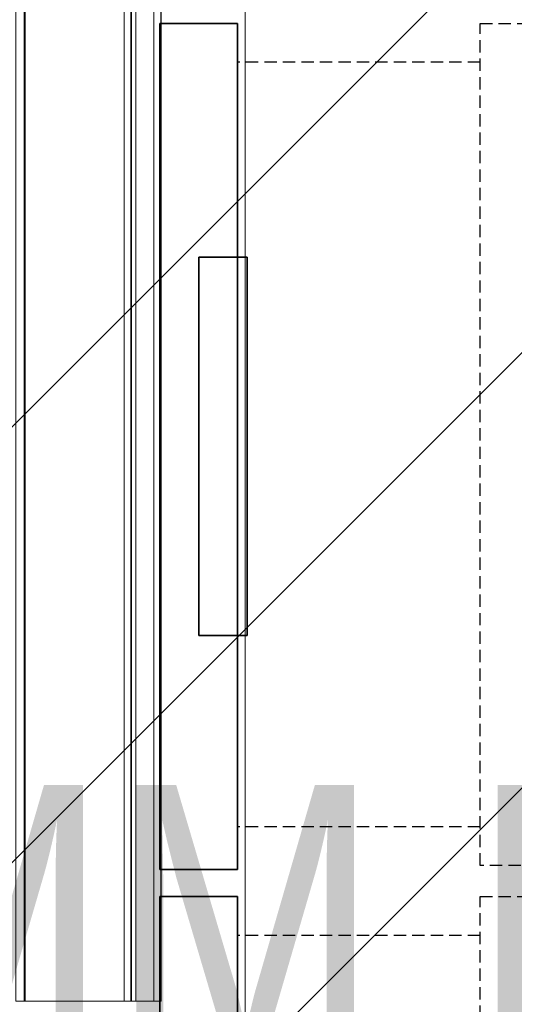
# Model space of a CAD drawing. Header units: millimetres. Extents: x 103872 to 294171, y 5570 to 32737.
# Tile 87 of 117: x 135257 to 135511, y 11252 to 11759. Entities that reach past the tile are written whole.
import ezdxf

# ---------------------------------------------------------------- set-up
doc = ezdxf.new("R2010")
doc.units = ezdxf.units.MM
doc.header["$LTSCALE"] = 2.5
doc.linetypes.add('CONTINUA', pattern=[0])
doc.linetypes.add('NASCOSTA', pattern=[0.381, 0.254, -0.127])
for name, color, linetype, lineweight in [('00-ABM-PHE-DRAINAGE TEXT', 7, 'Continuous', 18), ('CKD Equipments', 252, 'Continuous', 0), ('Dimension', 40, 'Continuous', 0)]:
    doc.layers.add(name, color=color, linetype=linetype, lineweight=lineweight)
doc.layers.add('IQ_200_3D', color=1, linetype='Continuous')
doc.layers.add('IQ_204_2D', color=7, linetype='CONTINUA')
doc.styles.add('arial 0.80', font='arial.ttf', dxfattribs={"width": 0.8})

# ---------------------------------------------------------------- blocks, each defined once
blk = doc.blocks.new('ARCH')
at = {"layer": 'CKD Equipments', "color": 8}
for p, q in [((116492.15, 11253.55, -880), (116492.15, 12053.55, -880)), ((116417.15, 11253.55, -880), (116492.15, 11253.55, -880))]:
    blk.add_line(p, q, dxfattribs=at)
blk.add_lwpolyline([(115735.38, 12600.23), (115735.38, 10800.23), (116535.38, 10800.23), (116535.38, 12600.23), (115735.38, 12600.23)], dxfattribs=at)
for points in [[(116472.99, 11253.55, -225.59), (116417.15, 11253.55, -219.46), (116417.15, 12053.55, -219.46), (116472.99, 12053.55, -225.59)], [(116417.15, 11253.55, 20), (116479.15, 11253.55, 20), (116479.15, 12053.55, 20), (116417.15, 12053.55, 20)], [(116421.47, 11253.55, -69.74), (116476.52, 11253.55, -187.8), (116476.52, 12053.55, -187.8), (116421.47, 12053.55, -69.74)], [(116488.34, 11253.55, -2.19), (116421.97, 11253.55, -66.92), (116421.97, 12053.55, -66.92), (116488.34, 12053.55, -2.19)], [(116476.85, 11253.55, -189.28), (116476.85, 11253.55, -222.11), (116476.85, 12053.55, -222.11), (116476.85, 12053.55, -189.28)], [(116491.9, 11253.55, 4.46), (116488.34, 11253.55, -2.19), (116488.34, 12053.55, -2.19), (116491.9, 12053.55, 4.46)]]:
    blk.add_3dface(points, dxfattribs=at)
for points, invisible_edges in [([(116421.27, 11253.55, -68.25), (116421.25, 11253.55, -69.01), (116421.25, 12053.55, -69.01), (116421.27, 12053.55, -68.25)], 10), ([(116421.25, 11253.55, -69.01), (116421.47, 11253.55, -69.74), (116421.47, 12053.55, -69.74), (116421.25, 12053.55, -69.01)], 8), ([(116421.52, 11253.55, -67.53), (116421.27, 11253.55, -68.25), (116421.27, 12053.55, -68.25), (116421.52, 12053.55, -67.53)], 10), ([(116421.97, 11253.55, -66.92), (116421.52, 11253.55, -67.53), (116421.52, 12053.55, -67.53), (116421.97, 12053.55, -66.92)], 2), ([(116474.43, 11253.55, -225.44), (116472.99, 11253.55, -225.59), (116472.99, 12053.55, -225.59), (116474.43, 12053.55, -225.44)], 8), ([(116475.69, 11253.55, -224.71), (116474.43, 11253.55, -225.44), (116474.43, 12053.55, -225.44), (116475.69, 12053.55, -224.71)], 10), ([(116476.55, 11253.55, -223.54), (116475.69, 11253.55, -224.71), (116475.69, 12053.55, -224.71), (116476.55, 12053.55, -223.54)], 10), ([(116476.52, 11253.55, -187.8), (116476.67, 11253.55, -188.15), (116476.67, 12053.55, -188.15), (116476.52, 12053.55, -187.8)], 2), ([(116476.85, 11253.55, -222.11), (116476.55, 11253.55, -223.54), (116476.55, 12053.55, -223.54), (116476.85, 12053.55, -222.11)], 2), ([(116476.67, 11253.55, -188.15), (116476.77, 11253.55, -188.52), (116476.77, 12053.55, -188.52), (116476.67, 12053.55, -188.15)], 10), ([(116476.77, 11253.55, -188.52), (116476.83, 11253.55, -188.89), (116476.83, 12053.55, -188.89), (116476.77, 12053.55, -188.52)], 10), ([(116476.83, 11253.55, -188.89), (116476.85, 11253.55, -189.28), (116476.85, 12053.55, -189.28), (116476.83, 12053.55, -188.89)], 8), ([(116479.15, 11253.55, 20), (116486.37, 11253.55, 17.81), (116486.37, 12053.55, 17.81), (116479.15, 12053.55, 20)], 2), ([(116486.37, 11253.55, 17.81), (116491.16, 11253.55, 11.97), (116491.16, 12053.55, 11.97), (116486.37, 12053.55, 17.81)], 10), ([(116491.16, 11253.55, 11.97), (116491.9, 11253.55, 4.46), (116491.9, 12053.55, 4.46), (116491.16, 12053.55, 11.97)], 8)]:
    blk.add_3dface(points, dxfattribs=dict(at, invisible_edges=invisible_edges))
at = {"layer": 'IQ_200_3D', "color": 8}
for points in [[(116491.48, 11321.39, 430), (116491.48, 11321.39, 650), (116491.48, 11757.39, 650), (116491.48, 11757.39, 430)], [(116491.48, 11321.39, 650), (116531.48, 11321.39, 650), (116531.48, 11757.39, 650), (116491.48, 11757.39, 650)], [(116531.48, 11321.39, 430), (116491.48, 11321.39, 430), (116491.48, 11757.39, 430), (116531.48, 11757.39, 430)], [(116491.48, 11757.39, 650), (116531.48, 11757.39, 650), (116531.48, 11757.39, 430), (116491.48, 11757.39, 430)], [(116491.48, 11321.39, 205), (116491.48, 11321.39, 425), (116491.48, 11757.39, 425), (116491.48, 11757.39, 205)], [(116491.48, 11321.39, 425), (116531.48, 11321.39, 425), (116531.48, 11757.39, 425), (116491.48, 11757.39, 425)], [(116531.48, 11321.39, 205), (116491.48, 11321.39, 205), (116491.48, 11757.39, 205), (116531.48, 11757.39, 205)], [(116491.48, 11757.39, 425), (116531.48, 11757.39, 425), (116531.48, 11757.39, 205), (116491.48, 11757.39, 205)], [(116511.48, 11441.89, 599.64), (116511.48, 11636.89, 599.64), (116531.48, 11636.89, 565), (116531.48, 11441.89, 565)], [(116511.48, 11441.89, 599.64), (116531.48, 11441.89, 635), (116531.48, 11636.89, 635), (116511.48, 11636.89, 599.64)], [(116531.48, 11636.89, 635), (116531.48, 11636.89, 565), (116511.48, 11636.89, 599.64)], [(116511.48, 11441.89, 374.64), (116511.48, 11636.89, 374.64), (116531.48, 11636.89, 340), (116531.48, 11441.89, 340)], [(116511.48, 11441.89, 374.64), (116531.48, 11441.89, 410), (116531.48, 11636.89, 410), (116511.48, 11636.89, 374.64)], [(116531.48, 11636.89, 410), (116531.48, 11636.89, 340), (116511.48, 11636.89, 374.64)], [(116531.48, 11441.89, 635), (116536.48, 11441.89, 635), (116536.48, 11636.89, 635), (116531.48, 11636.89, 635)], [(116536.48, 11636.89, 635), (116531.48, 11636.89, 635), (116531.48, 11636.89, 605), (116536.48, 11636.89, 605)], [(116531.48, 11636.89, 605), (116536.48, 11636.89, 605), (116536.48, 11441.89, 605), (116531.48, 11441.89, 605)], [(116531.48, 11441.89, 410), (116536.48, 11441.89, 410), (116536.48, 11636.89, 410), (116531.48, 11636.89, 410)], [(116536.48, 11636.89, 410), (116531.48, 11636.89, 410), (116531.48, 11636.89, 380), (116536.48, 11636.89, 380)], [(116531.48, 11636.89, 380), (116536.48, 11636.89, 380), (116536.48, 11441.89, 380), (116531.48, 11441.89, 380)], [(116536.48, 11441.89, 635), (116536.48, 11441.89, 605), (116536.48, 11636.89, 605), (116536.48, 11636.89, 635)], [(116536.48, 11441.89, 410), (116536.48, 11441.89, 380), (116536.48, 11636.89, 380), (116536.48, 11636.89, 410)], [(116531.48, 11441.89, 635), (116531.48, 11441.89, 565), (116511.48, 11441.89, 599.64)], [(116531.48, 11441.89, 410), (116531.48, 11441.89, 340), (116511.48, 11441.89, 374.64)], [(116536.48, 11441.89, 605), (116531.48, 11441.89, 605), (116531.48, 11441.89, 635), (116536.48, 11441.89, 635)], [(116536.48, 11441.89, 380), (116531.48, 11441.89, 380), (116531.48, 11441.89, 410), (116536.48, 11441.89, 410)], [(116491.48, 11321.39, 650), (116531.48, 11321.39, 650), (116531.48, 11321.39, 430), (116491.48, 11321.39, 430)], [(116491.48, 11321.39, 425), (116531.48, 11321.39, 425), (116531.48, 11321.39, 205), (116491.48, 11321.39, 205)], [(116491.48, 10871.39, 430), (116491.48, 10871.39, 650), (116491.48, 11307.39, 650), (116491.48, 11307.39, 430)], [(116491.48, 10871.39, 650), (116531.48, 10871.39, 650), (116531.48, 11307.39, 650), (116491.48, 11307.39, 650)], [(116531.48, 10871.39, 430), (116491.48, 10871.39, 430), (116491.48, 11307.39, 430), (116531.48, 11307.39, 430)], [(116491.48, 11307.39, 650), (116531.48, 11307.39, 650), (116531.48, 11307.39, 430), (116491.48, 11307.39, 430)], [(116491.48, 10871.39, 205), (116491.48, 10871.39, 425), (116491.48, 11307.39, 425), (116491.48, 11307.39, 205)], [(116491.48, 10871.39, 425), (116531.48, 10871.39, 425), (116531.48, 11307.39, 425), (116491.48, 11307.39, 425)], [(116531.48, 10871.39, 205), (116491.48, 10871.39, 205), (116491.48, 11307.39, 205), (116531.48, 11307.39, 205)], [(116491.48, 11307.39, 425), (116531.48, 11307.39, 425), (116531.48, 11307.39, 205), (116491.48, 11307.39, 205)]]:
    blk.add_3dface(points, dxfattribs=at)
at = {"layer": 'IQ_200_3D', "color": 8, "invisible_edges": 5}
for points in [[(116531.48, 11441.89, 565), (116531.48, 11321.39, 430), (116531.48, 11757.39, 430), (116531.48, 11636.89, 565)], [(116531.48, 11321.39, 650), (116531.48, 11441.89, 635), (116531.48, 11636.89, 635), (116531.48, 11757.39, 650)], [(116531.48, 11757.39, 650), (116531.48, 11636.89, 635), (116531.48, 11636.89, 565), (116531.48, 11757.39, 430)], [(116531.48, 11441.89, 340), (116531.48, 11321.39, 205), (116531.48, 11757.39, 205), (116531.48, 11636.89, 340)], [(116531.48, 11321.39, 425), (116531.48, 11441.89, 410), (116531.48, 11636.89, 410), (116531.48, 11757.39, 425)], [(116531.48, 11757.39, 425), (116531.48, 11636.89, 410), (116531.48, 11636.89, 340), (116531.48, 11757.39, 205)], [(116531.48, 11321.39, 650), (116531.48, 11441.89, 635), (116531.48, 11441.89, 565), (116531.48, 11321.39, 430)], [(116531.48, 11321.39, 425), (116531.48, 11441.89, 410), (116531.48, 11441.89, 340), (116531.48, 11321.39, 205)], [(116531.48, 10991.89, 565), (116531.48, 10871.39, 430), (116531.48, 11307.39, 430), (116531.48, 11186.89, 565)], [(116531.48, 10871.39, 650), (116531.48, 10991.89, 635), (116531.48, 11186.89, 635), (116531.48, 11307.39, 650)], [(116531.48, 11307.39, 650), (116531.48, 11186.89, 635), (116531.48, 11186.89, 565), (116531.48, 11307.39, 430)], [(116531.48, 10991.89, 340), (116531.48, 10871.39, 205), (116531.48, 11307.39, 205), (116531.48, 11186.89, 340)], [(116531.48, 10871.39, 425), (116531.48, 10991.89, 410), (116531.48, 11186.89, 410), (116531.48, 11307.39, 425)], [(116531.48, 11307.39, 425), (116531.48, 11186.89, 410), (116531.48, 11186.89, 340), (116531.48, 11307.39, 205)]]:
    blk.add_3dface(points, dxfattribs=at)
at = {"layer": 'IQ_204_2D', "color": 8, "linetype": 'NASCOSTA', "ltscale": 10}
for p, q in [((116656.48, 11737.39), (116531.48, 11737.39)), ((116656.48, 11343.39), (116531.48, 11343.39)), ((116656.48, 11287.39), (116531.48, 11287.39))]:
    blk.add_line(p, q, dxfattribs=at)
for points in [[(116656.48, 11323.39), (116656.48, 11757.39), (116696.48, 11757.39), (116696.48, 11323.39), (116656.48, 11323.39)], [(116656.48, 10873.39), (116656.48, 11307.39), (116696.48, 11307.39), (116696.48, 10873.39), (116656.48, 10873.39)]]:
    blk.add_lwpolyline(points, dxfattribs=at)

msp = doc.modelspace()

# ---------------------------------------------------------------- block references
at = {"layer": 'Dimension'}
msp.add_blockref('ARCH', (18837.33, 0), dxfattribs=at)

# ---------------------------------------------------------------- next in the draw order: hatches: boundary and pattern name
h = msp.add_hatch(dxfattribs=at)
h.set_pattern_fill('ANSI31', color=5, scale=50)
h.paths.add_polyline_path([(137058.16, 13210.58), (134558.16, 13210.58), (134558.16, 8500.58), (137058.16, 8500.58)])

# ---------------------------------------------------------------- next in the draw order: texts
at = {"layer": '00-ABM-PHE-DRAINAGE TEXT', "color": 6, "style": 'arial 0.80', "width": 0.8}
msp.add_text('200MM RAISE REQUIRED', height=150, dxfattribs=at).set_placement((134883.59, 11215, -37300.81))

doc.saveas('drawing.dxf')
